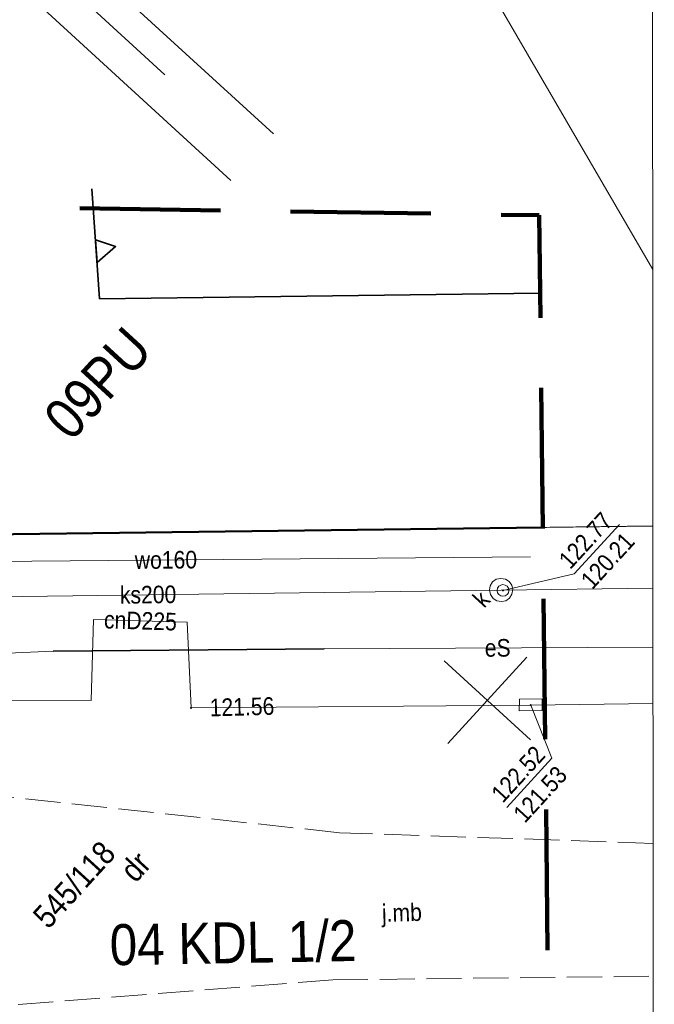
# Model space of a CAD drawing. Header units: metres. Extents: x 0 to 6446955, y 0 to 5658558.
# Tile 184 of 188: x 6441914 to 6441941, y 5654281 to 5654323. Entities that reach past the tile are written whole.
import ezdxf
from ezdxf.enums import TextEntityAlignment as Align

# ---------------------------------------------------------------- set-up
doc = ezdxf.new("R2010")
doc.units = ezdxf.units.M
doc.header["$MEASUREMENT"] = 0
for name, pattern in [('1.5_0.5', [2, 1.5, -0.5]), ('2', [0.9, 0.6, -0.3]), ('219-500', [0]), ('PRZER2-1', [3, 2, -1]), ('PRZER3-1', [4, 3, -1])]:
    doc.linetypes.add(name, pattern=pattern)
doc.layers.get('0').update_dxf_attribs({"color": 2, "linetype": 'CONTINUOUS', "lineweight": 5})
doc.layers.add('1ramki', color=7, linetype='PRZER2-1', lineweight=18)
doc.layers.add('z - MPZT', color=121, linetype='PRZER3-1', lineweight=18)
for name, color, linetype in [('209-oznaczenie konturu klasyfikacyjnego', 7, 'CONTINUOUS'), ('211-numer działki ewidencyjnej', 7, 'CONTINUOUS'), ('217-kontur klasyfikacyjny', 7, 'CONTINUOUS'), ('218-kontur użytku gruntowego', 7, 'CONTINUOUS'), ('219-działka ewidencyjna', 7, 'CONTINUOUS'), ('jezdnia', 7, 'CONTINUOUS'), ('jezdnia-Atr17', 7, 'CONTINUOUS'), ('komora podziemna', 7, 'CONTINUOUS'), ('obudowa ochronna przewodu', 7, 'CONTINUOUS'), ('przewód ciepłowniczy', 7, 'CONTINUOUS'), ('przewód ciepłowniczy-Atr1', 7, 'CONTINUOUS'), ('przewód elektroenergetyczny podziemny', 7, 'CONTINUOUS'), ('przewód elektroenergetyczny podziemny-Atr1', 7, 'CONTINUOUS'), ('przewód kanalizacyjny', 7, 'CONTINUOUS'), ('przewód kanalizacyjny-Atr1', 7, 'CONTINUOUS'), ('przewód wodociągowy', 7, 'CONTINUOUS'), ('przewód wodociągowy-Atr1', 7, 'CONTINUOUS'), ('rzedna', 7, 'CONTINUOUS'), ('rzedna-Atr2', 7, 'CONTINUOUS'), ('rzedna-Atr3', 7, 'CONTINUOUS'), ('właz do komory lub kanału - okrągły', 7, 'CONTINUOUS'), ('właz do komory lub kanału - okrągły-Atr17', 7, 'CONTINUOUS'), ('Zakres', 7, 'CONTINUOUS'), ('Znak północy', 7, 'CONTINUOUS')]:
    doc.layers.add(name, color=color, linetype=linetype)
doc.styles.add('MapaZas', font='geodezja.shx', dxfattribs={"width": 0.9})
doc.linetypes.add('NLZ', pattern='A,3,-1,[35,msgB.shx,S=0.008,R=0,X=-0.5,Y=0],3', length=7)
doc.linetypes.add('OLZ', pattern='A,3,-1,[36,msgB.shx,S=0.008,R=0,X=-0.5,Y=0],3', length=7)

# ---------------------------------------------------------------- blocks, each defined once
blk = doc.blocks.new('PW01')
at = {"linetype": 'Continuous', "lineweight": 13}
h = blk.add_hatch(color=0, dxfattribs=at)
edge = h.paths.add_edge_path()
edge.add_arc((0, 0), 0.045, 0, 360)
blk = doc.blocks.new('US22')
at = {"color": 0, "linetype": 'Continuous', "lineweight": 13}
blk.add_circle((0, 0), 0.25, dxfattribs=at)
blk = doc.blocks.new('W_POL')
at = {"color": 0, "linetype": 'Continuous', "lineweight": 0}
for p, q in [((0, 13.393), (-0.67, 1.818)), ((0, 13.393), (0, -3.92)), ((0, 13.393), (0.668, 1.818)), ((-0.67, 1.818), (0, 3.636)), ((0.668, 1.818), (0, 3.636)), ((-0.67, -2.007), (-0.67, -5.929)), ((-0.67, -2.007), (0.669, -5.621)), ((0.669, -2.007), (0.669, -5.929)), ((-0.67, -2.314), (0.67, -5.929)), ((0, -3.92), (0, -4.59)), ((0, -4.59), (0, -10.676)), ((-0.755, -6.94), (-0.755, -13.393)), ((0.671, -6.94), (0.671, -13.393))]:
    blk.add_line(p, q, dxfattribs=at)
at = {"color": 0, "linetype": 'Continuous', "lineweight": 0, "extrusion": (0, 0, -1)}
for points in [[(0, 13.393), (0, 3.636), (0.67, 1.818)], [(0, -3.814), (0, -4.122), (0.67, -2.007), (0.67, -2.314)]]:
    blk.add_solid(points, dxfattribs=at)

msp = doc.modelspace()

# ---------------------------------------------------------------- linework, layer by layer
at = {"color": 0, "lineweight": 13}
for p, q in [((6441933.5, 5654294.136), (6441931.656, 5654295.825)), ((6441933.5, 5654294.136), (6441931.656, 5654295.825)), ((6441931.812, 5654292.293), (6441935.189, 5654295.98)), ((6441931.812, 5654292.293), (6441935.189, 5654295.98)), ((6441931.812, 5654292.293), (6441935.189, 5654295.98)), ((6441931.812, 5654292.293), (6441935.189, 5654295.98)), ((6441935.344, 5654292.448), (6441933.5, 5654294.136)), ((6441935.344, 5654292.448), (6441933.5, 5654294.136))]:
    msp.add_line(p, q, dxfattribs=at)
at = {"layer": '1ramki', "color": 0, "linetype": 'Continuous', "lineweight": 18, "flags": 128}
msp.add_lwpolyline([(6441510.604, 5654351.84), (6441940.534, 5654351.84), (6441940.63, 5654211.832), (6441510.701, 5654211.832)], close=True, dxfattribs=at)
msp.add_lwpolyline([(6441510.604, 5654351.84), (6441940.534, 5654351.84), (6441940.63, 5654211.832), (6441510.701, 5654211.832)], close=True, dxfattribs=at)
at = {"layer": '217-kontur klasyfikacyjny', "color": 3, "linetype": 'Continuous', "lineweight": 13}
for points in [[(6441940.561, 5654312.529), (6441917.681, 5654351.84)], [(6441907.59, 5654301.156), (6441940.569, 5654301.581)]]:
    msp.add_lwpolyline(points, dxfattribs=at)
at = {"layer": '218-kontur użytku gruntowego', "color": 3, "linetype": 'Continuous', "lineweight": 13}
for points in [[(6441907.59, 5654301.156), (6441940.569, 5654301.581)], [(6441940.569, 5654301.581), (6441907.59, 5654301.156)]]:
    msp.add_lwpolyline(points, dxfattribs=at)
at = {"layer": '219-działka ewidencyjna', "color": 3, "linetype": '219-500', "lineweight": 13}
msp.add_lwpolyline([(6441940.569, 5654301.576), (6441907.59, 5654301.156)], dxfattribs=at)
at = {"layer": 'jezdnia', "color": 7, "linetype": '1.5_0.5', "lineweight": 13}
msp.add_lwpolyline([(6441940.578, 5654288.032), (6441927.188, 5654288.486), (6441906.123, 5654290.758), (6441907.355, 5654287.216), (6441907.391, 5654284.783), (6441907.473, 5654280.681), (6441926.899, 5654282.202), (6441940.582, 5654282.36)], dxfattribs=at)
at = {"layer": 'komora podziemna', "color": 32, "linetype": 'Continuous', "lineweight": 13, "flags": 128}
msp.add_lwpolyline([(6441934.431, 5654299.21), (6441934.544, 5654299.052), (6441934.587, 5654298.863), (6441934.546, 5654298.67), (6441934.448, 5654298.503), (6441934.29, 5654298.39), (6441934.1, 5654298.36), (6441933.908, 5654298.387), (6441933.741, 5654298.486), (6441933.634, 5654298.651), (6441933.59, 5654298.84), (6441933.625, 5654299.026), (6441933.724, 5654299.193), (6441933.881, 5654299.306), (6441934.078, 5654299.343), (6441934.27, 5654299.316)], close=True, dxfattribs=at)
at = {"layer": 'komora podziemna', "color": 6, "linetype": 'Continuous', "lineweight": 13, "flags": 128}
msp.add_lwpolyline([(6441934.871, 5654294.183), (6441935.84, 5654294.204), (6441935.841, 5654293.702), (6441934.851, 5654293.686)], close=True, dxfattribs=at)
at = {"layer": 'obudowa ochronna przewodu', "color": 7, "linetype": 'Continuous', "lineweight": 35, "flags": 128}
msp.add_lwpolyline([(6441914.949, 5654296.235), (6441926.531, 5654296.342)], dxfattribs=at)
at = {"layer": 'przewód ciepłowniczy', "color": 212, "linetype": 'Continuous', "lineweight": 13, "flags": 128}
msp.add_lwpolyline([(6441902.73, 5654294.19), (6441909.442, 5654294.145), (6441916.57, 5654294.127), (6441916.68, 5654297.593), (6441920.677, 5654297.472), (6441920.838, 5654293.812), (6441935.349, 5654293.935)], dxfattribs=at)
at = {"layer": 'przewód ciepłowniczy', "color": 212, "linetype": 'Continuous', "lineweight": 13}
msp.add_lwpolyline([(6441935.349, 5654293.935), (6441940.574, 5654294.004)], dxfattribs=at)
at = {"layer": 'przewód elektroenergetyczny podziemny', "color": 1, "linetype": 'Continuous', "lineweight": 13}
msp.add_lwpolyline([(6441940.572, 5654296.411), (6441926.531, 5654296.342), (6441914.949, 5654296.235), (6441903.624, 5654295.744), (6441889.871, 5654308.31), (6441883.801, 5654314.342), (6441882.612, 5654314.346), (6441858.091, 5654312.162)], dxfattribs=at)
at = {"layer": 'przewód kanalizacyjny', "color": 34, "linetype": 'Continuous', "lineweight": 13, "flags": 128}
msp.add_lwpolyline([(6441903.93, 5654298.447), (6441934.086, 5654298.848)], dxfattribs=at)
at = {"layer": 'przewód kanalizacyjny', "color": 34, "linetype": 'Continuous', "lineweight": 13}
msp.add_lwpolyline([(6441940.571, 5654298.929), (6441934.086, 5654298.848)], dxfattribs=at)
at = {"layer": 'przewód wodociągowy', "color": 5, "linetype": 'Continuous', "lineweight": 13, "flags": 128}
msp.add_lwpolyline([(6441904.187, 5654300.001), (6441935.34, 5654300.262)], dxfattribs=at)
at = {"layer": 'rzedna-Atr2', "color": 7, "lineweight": 13, "flags": 128}
msp.add_lwpolyline([(6441934.164, 5654298.83), (6441937.212, 5654299.538), (6441939.143, 5654301.646)], dxfattribs=at)
at = {"layer": 'rzedna-Atr2', "color": 6, "lineweight": 13, "flags": 128}
msp.add_lwpolyline([(6441935.349, 5654293.935), (6441936.256, 5654291.667), (6441934.329, 5654289.562)], dxfattribs=at)
at = {"layer": 'z - MPZT', "linetype": 'NLZ', "lineweight": 35}
for points in [[(6441916.607, 5654315.971), (6441916.926, 5654311.276)], [(6441935.74, 5654311.515), (6441916.926, 5654311.276)]]:
    msp.add_lwpolyline(points, dxfattribs=at)
at = {"layer": 'z - MPZT', "linetype": 'OLZ', "lineweight": 35}
msp.add_lwpolyline([(6441916.825, 5654312.835), (6441917.619, 5654313.513), (6441917.619, 5654313.513), (6441916.755, 5654313.798), (6441916.825, 5654312.835)], dxfattribs=at)
at = {"layer": 'z - MPZT', "linetype": 'Continuous', "lineweight": 50}
msp.add_lwpolyline([(6441907.59, 5654301.156), (6441935.868, 5654301.516)], dxfattribs=at)
at = {"layer": 'Zakres', "color": 221, "linetype": '2', "lineweight": 100, "ltscale": 10, "flags": 128}
msp.add_lwpolyline([(6441936.582, 5654238.477), (6441935.717, 5654314.845), (6441872.503, 5654315.819), (6441809.024, 5654311.26), (6441528.91, 5654310.408), (6441525.825, 5654244.356), (6441801.954, 5654245.032), (6441838.027, 5654231.134)], close=True, dxfattribs=at)

# ---------------------------------------------------------------- block references
at = {"layer": 'rzedna', "color": 34, "linetype": 'Continuous', "lineweight": 13, "rotation": 47.52228373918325}
msp.add_blockref('PW01', (6441934.164, 5654298.83), dxfattribs=at)
at = {"layer": 'rzedna', "color": 212, "linetype": 'Continuous', "lineweight": 13, "rotation": 47.52228373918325}
msp.add_blockref('PW01', (6441920.838, 5654293.812), dxfattribs=at)
at = {"layer": 'rzedna', "color": 6, "linetype": 'Continuous', "lineweight": 13, "rotation": 47.52228373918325}
msp.add_blockref('PW01', (6441935.349, 5654293.935), dxfattribs=at)
at = {"layer": 'właz do komory lub kanału - okrągły', "color": 7, "linetype": 'Continuous', "lineweight": 13, "rotation": 47.52228373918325}
msp.add_blockref('US22', (6441934.164, 5654298.83), dxfattribs=at)
at = {"layer": 'Znak północy', "color": 0, "linetype": 'Continuous', "lineweight": 13, "xscale": 1.88583667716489, "yscale": 1.88583667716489, "zscale": 1.88583667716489, "rotation": 47.52228373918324}
msp.add_blockref('W_POL', (6441904.873, 5654334.439), dxfattribs=at)

# ---------------------------------------------------------------- texts
at = {"layer": '209-oznaczenie konturu klasyfikacyjnego', "color": 3, "linetype": 'Continuous', "lineweight": 13, "style": 'MapaZas', "width": 0.9}
msp.add_text('dr', height=1, rotation=47.5223, dxfattribs=at).set_placement((6441917.731, 5654286.981), align=Align.TOP_LEFT)
at = {"layer": '211-numer działki ewidencyjnej', "color": 3, "linetype": 'Continuous', "lineweight": 13, "style": 'MapaZas', "width": 0.9}
msp.add_text('545/118', height=1, rotation=47.5223, dxfattribs=at).set_placement((6441914.744, 5654284.332))
at = {"layer": 'jezdnia-Atr17', "color": 7, "lineweight": 13, "style": 'MapaZas', "width": 0.9}
msp.add_text('j.mb', height=0.75, rotation=1.7293, dxfattribs=at).set_placement((6441929.846, 5654285.075), align=Align.MIDDLE_CENTER)
at = {"layer": 'przewód ciepłowniczy-Atr1', "color": 212, "lineweight": 13, "style": 'MapaZas', "width": 0.9}
msp.add_text('cnD225', height=0.75, rotation=358.2633, dxfattribs=at).set_placement((6441918.678, 5654297.539), align=Align.MIDDLE_CENTER)
at = {"layer": 'przewód elektroenergetyczny podziemny-Atr1', "color": 1, "lineweight": 13, "style": 'MapaZas', "width": 0.9}
msp.add_text('eS', height=0.75, rotation=0.2803, dxfattribs=at).set_placement((6441933.94, 5654296.378), align=Align.MIDDLE_CENTER)
at = {"layer": 'przewód kanalizacyjny-Atr1', "color": 34, "lineweight": 13, "style": 'MapaZas', "width": 0.9}
msp.add_text('ks200', height=0.75, rotation=0.7623, dxfattribs=at).set_placement((6441919.004, 5654298.651), align=Align.MIDDLE_CENTER)
at = {"layer": 'przewód wodociągowy-Atr1', "color": 5, "lineweight": 13, "style": 'MapaZas', "width": 0.9}
msp.add_text('wo160', height=0.75, rotation=0.4803, dxfattribs=at).set_placement((6441919.767, 5654300.135), align=Align.MIDDLE_CENTER)
at = {"layer": 'rzedna-Atr2', "color": 7, "lineweight": 13, "style": 'MapaZas', "width": 0.9}
msp.add_text('122.77', height=0.75, rotation=47.5223, dxfattribs=at).set_placement((6441937.206, 5654299.543), align=Align.BOTTOM_LEFT)
at = {"layer": 'rzedna-Atr2', "color": 212, "lineweight": 13, "style": 'MapaZas', "width": 0.9}
msp.add_text('121.56', height=0.75, rotation=1.5383, dxfattribs=at).set_placement((6441921.647, 5654293.452))
at = {"layer": 'rzedna-Atr2', "color": 6, "lineweight": 13, "style": 'MapaZas', "width": 0.9}
msp.add_text('122.52', height=0.75, rotation=47.5223, dxfattribs=at).set_placement((6441934.323, 5654289.568), align=Align.BOTTOM_LEFT)
at = {"layer": 'rzedna-Atr3', "color": 7, "lineweight": 13, "style": 'MapaZas', "width": 0.9}
msp.add_text('120.21', height=0.75, rotation=47.5223, dxfattribs=at).set_placement((6441938.146, 5654298.682), align=Align.BOTTOM_LEFT)
at = {"layer": 'rzedna-Atr3', "color": 6, "lineweight": 13, "style": 'MapaZas', "width": 0.9}
msp.add_text('121.53', height=0.75, rotation=47.5223, dxfattribs=at).set_placement((6441935.264, 5654288.706), align=Align.BOTTOM_LEFT)
at = {"layer": 'właz do komory lub kanału - okrągły-Atr17', "color": 7, "lineweight": 13, "style": 'MapaZas', "width": 0.9}
msp.add_text('k', height=0.75, rotation=47.5223, dxfattribs=at).set_placement((6441933.364, 5654298.045))
at = {"layer": 'z - MPZT', "linetype": 'OLZ', "lineweight": 35, "style": 'MapaZas', "width": 0.9}
for s, rotation, p in [('09PU', 47.4821, (6441916.846, 5654307.676)), ('04 KDL 1/2', 1.0255, (6441922.634, 5654283.827))]:
    msp.add_text(s, height=1.75, rotation=rotation, dxfattribs=at).set_placement(p, align=Align.MIDDLE)

doc.saveas('drawing.dxf')
